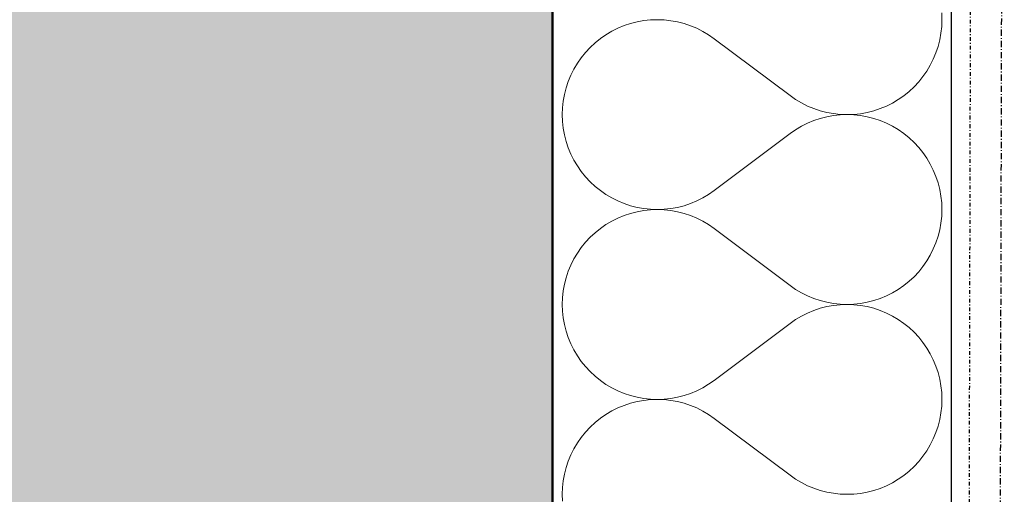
# Model space of a CAD drawing. Header units: millimetres. Extents: x -24674 to 2959, y -2716 to 20653.
# Tile 108 of 161: x -536 to -140, y 3619 to 3810. Entities that reach past the tile are written whole.
import ezdxf

# ---------------------------------------------------------------- set-up
doc = ezdxf.new("R2010")
doc.units = ezdxf.units.MM
doc.header["$MEASUREMENT"] = 0
for name, pattern in [('Wipeout_Contour', [1000, 0, -1000]), ('Čerchovaná M', [4.5, 2.5, -0.85, 0.3, -0.85]), ('Čerchovaná S', [3.5, 1.5, -0.85, 0.3, -0.85])]:
    doc.linetypes.add(name, pattern=pattern)
for name, color, linetype in [('9._POHLED ZÁPADNÍ_1_Nové_Konstrukce - krov', 7, 'Continuous'), ('9._POHLED ZÁPADNÍ_1_Nové_Konstrukce - nosné', 7, 'Continuous'), ('9._POHLED ZÁPADNÍ_1_Nové_Výplně - Povrchové', 7, 'Continuous'), ('9._POHLED ZÁPADNÍ_1_Nové_Výplně – Řezové', 7, 'Continuous'), ('9._POHLED ZÁPADNÍ_1_VÝTAH VAR 1', 7, 'Continuous')]:
    doc.layers.add(name, color=color, linetype=linetype)

# ---------------------------------------------------------------- blocks, each defined once
blk = doc.blocks.new('*X13', base_point=(-27719.5, -6043.99))
at = {"layer": '9._POHLED ZÁPADNÍ_1_Nové_Výplně – Řezové', "color": 21, "linetype": 'Continuous', "lineweight": 20, "true_color": 0xffaaaa}
for p, q in [((-165.5, 3809.52), (-165.6, 3812.24)), ((-295.6, 3806.09), (-298.03, 3804.87)), ((-293.08, 3807.13), (-295.6, 3806.09)), ((-290.5, 3807.99), (-293.08, 3807.13)), ((-287.87, 3808.66), (-290.5, 3807.99)), ((-285.19, 3809.14), (-287.87, 3808.66)), ((-282.48, 3809.43), (-285.19, 3809.14)), ((-279.76, 3809.52), (-282.48, 3809.43)), ((-277.05, 3809.42), (-279.76, 3809.52)), ((-274.34, 3809.13), (-277.05, 3809.42)), ((-271.66, 3808.65), (-274.34, 3809.13)), ((-269.03, 3807.97), (-271.66, 3808.65)), ((-266.45, 3807.11), (-269.03, 3807.97)), ((-263.93, 3806.07), (-266.45, 3807.11)), ((-261.5, 3804.85), (-263.93, 3806.07)), ((-165.89, 3804.1), (-165.6, 3806.81)), ((-165.6, 3806.81), (-165.5, 3809.52)), ((-300.37, 3803.48), (-302.61, 3801.93)), ((-298.03, 3804.87), (-300.37, 3803.48)), ((-259.16, 3803.46), (-261.5, 3804.85)), ((-256.93, 3801.9), (-259.16, 3803.46)), ((-166.37, 3801.42), (-165.89, 3804.1)), ((-306.72, 3798.37), (-308.57, 3796.38)), ((-304.73, 3800.23), (-306.72, 3798.37)), ((-302.61, 3801.93), (-304.73, 3800.23)), ((-256.93, 3801.9), (-226.46, 3779.05)), ((-167.91, 3796.21), (-167.05, 3798.79)), ((-167.05, 3798.79), (-166.37, 3801.42)), ((-310.28, 3794.27), (-311.83, 3792.03)), ((-308.57, 3796.38), (-310.28, 3794.27)), ((-168.95, 3793.69), (-167.91, 3796.21)), ((-311.83, 3792.03), (-313.22, 3789.69)), ((-171.56, 3788.92), (-170.17, 3791.26)), ((-170.17, 3791.26), (-168.95, 3793.69)), ((-314.44, 3787.26), (-315.48, 3784.75)), ((-313.22, 3789.69), (-314.44, 3787.26)), ((-174.81, 3784.57), (-173.11, 3786.69)), ((-173.11, 3786.69), (-171.56, 3788.92)), ((-315.48, 3784.75), (-316.34, 3782.17)), ((-178.66, 3780.72), (-176.67, 3782.58)), ((-176.67, 3782.58), (-174.81, 3784.57)), ((-317.01, 3779.53), (-317.5, 3776.85)), ((-316.34, 3782.17), (-317.01, 3779.53)), ((-226.46, 3779.05), (-224.22, 3777.49)), ((-183.02, 3777.47), (-180.78, 3779.02)), ((-180.78, 3779.02), (-178.66, 3780.72)), ((-317.5, 3776.85), (-317.79, 3774.15)), ((-224.22, 3777.49), (-221.88, 3776.1)), ((-221.88, 3776.1), (-219.45, 3774.88)), ((-219.45, 3774.88), (-216.94, 3773.84)), ((-190.3, 3773.82), (-187.79, 3774.86)), ((-187.79, 3774.86), (-185.36, 3776.08)), ((-185.36, 3776.08), (-183.02, 3777.47)), ((-317.79, 3774.15), (-317.88, 3771.43)), ((-317.88, 3771.43), (-317.79, 3768.71)), ((-216.94, 3773.84), (-214.36, 3772.98)), ((-214.36, 3772.98), (-211.72, 3772.31)), ((-211.72, 3770.55), (-214.36, 3769.88)), ((-211.72, 3772.31), (-209.05, 3771.82)), ((-209.05, 3771.04), (-211.72, 3770.55)), ((-209.05, 3771.82), (-206.34, 3771.53)), ((-206.34, 3771.33), (-209.05, 3771.04)), ((-206.34, 3771.53), (-203.62, 3771.43)), ((-203.62, 3771.43), (-206.34, 3771.33)), ((-203.62, 3771.43), (-200.9, 3771.52)), ((-200.9, 3771.33), (-203.62, 3771.43)), ((-200.9, 3771.52), (-198.2, 3771.81)), ((-198.2, 3771.04), (-200.9, 3771.33)), ((-198.2, 3771.81), (-195.52, 3772.29)), ((-195.52, 3770.56), (-198.2, 3771.04)), ((-195.52, 3772.29), (-192.88, 3772.97)), ((-192.88, 3769.89), (-195.52, 3770.56)), ((-192.88, 3772.97), (-190.3, 3773.82)), ((-317.79, 3768.71), (-317.5, 3766)), ((-221.88, 3766.75), (-224.22, 3765.36)), ((-219.45, 3767.97), (-221.88, 3766.75)), ((-216.94, 3769.02), (-219.45, 3767.97)), ((-214.36, 3769.88), (-216.94, 3769.02)), ((-190.3, 3769.03), (-192.88, 3769.89)), ((-187.79, 3767.99), (-190.3, 3769.03)), ((-185.36, 3766.78), (-187.79, 3767.99)), ((-183.02, 3765.39), (-185.36, 3766.78)), ((-317.5, 3766), (-317.01, 3763.33)), ((-317.01, 3763.33), (-316.34, 3760.69)), ((-256.93, 3740.95), (-226.46, 3763.81)), ((-224.22, 3765.36), (-226.46, 3763.81)), ((-180.78, 3763.84), (-183.02, 3765.39)), ((-178.66, 3762.13), (-180.78, 3763.84)), ((-316.34, 3760.69), (-315.48, 3758.11)), ((-176.67, 3760.28), (-178.66, 3762.13)), ((-174.81, 3758.29), (-176.67, 3760.28)), ((-315.48, 3758.11), (-314.44, 3755.6)), ((-314.44, 3755.6), (-313.22, 3753.16)), ((-173.11, 3756.17), (-174.81, 3758.29)), ((-171.56, 3753.94), (-173.11, 3756.17)), ((-313.22, 3753.16), (-311.83, 3750.83)), ((-311.83, 3750.83), (-310.28, 3748.59)), ((-170.17, 3751.6), (-171.56, 3753.94)), ((-168.95, 3749.16), (-170.17, 3751.6)), ((-310.28, 3748.59), (-308.57, 3746.47)), ((-167.91, 3746.65), (-168.95, 3749.16)), ((-308.57, 3746.47), (-306.72, 3744.48)), ((-306.72, 3744.48), (-304.73, 3742.63)), ((-167.05, 3744.07), (-167.91, 3746.65)), ((-166.37, 3741.43), (-167.05, 3744.07)), ((-304.73, 3742.63), (-302.61, 3740.92)), ((-302.61, 3740.92), (-300.37, 3739.37)), ((-300.37, 3739.37), (-298.03, 3737.99)), ((-261.5, 3738.01), (-259.16, 3739.4)), ((-259.16, 3739.4), (-256.93, 3740.95)), ((-165.89, 3738.76), (-166.37, 3741.43)), ((-298.03, 3737.99), (-295.6, 3736.77)), ((-295.6, 3736.77), (-293.08, 3735.73)), ((-293.08, 3735.73), (-290.5, 3734.87)), ((-290.5, 3734.87), (-287.87, 3734.2)), ((-271.66, 3734.21), (-269.03, 3734.88)), ((-269.03, 3734.88), (-266.45, 3735.75)), ((-266.45, 3735.75), (-263.93, 3736.79)), ((-263.93, 3736.79), (-261.5, 3738.01)), ((-165.6, 3736.05), (-165.89, 3738.76)), ((-165.5, 3733.33), (-165.6, 3736.05)), ((-293.08, 3730.94), (-295.6, 3729.9)), ((-290.5, 3731.8), (-293.08, 3730.94)), ((-287.87, 3732.47), (-290.5, 3731.8)), ((-287.87, 3734.2), (-285.19, 3733.72)), ((-285.19, 3732.95), (-287.87, 3732.47)), ((-285.19, 3733.72), (-282.48, 3733.43)), ((-282.48, 3733.24), (-285.19, 3732.95)), ((-282.48, 3733.43), (-279.76, 3733.33)), ((-279.76, 3733.33), (-282.48, 3733.24)), ((-279.76, 3733.33), (-277.05, 3733.43)), ((-277.05, 3733.23), (-279.76, 3733.33)), ((-277.05, 3733.43), (-274.34, 3733.72)), ((-274.34, 3732.94), (-277.05, 3733.23)), ((-274.34, 3733.72), (-271.66, 3734.21)), ((-271.66, 3732.46), (-274.34, 3732.94)), ((-269.03, 3731.78), (-271.66, 3732.46)), ((-266.45, 3730.92), (-269.03, 3731.78)), ((-263.93, 3729.88), (-266.45, 3730.92)), ((-165.6, 3730.61), (-165.5, 3733.33)), ((-300.37, 3727.29), (-302.61, 3725.74)), ((-298.03, 3728.68), (-300.37, 3727.29)), ((-295.6, 3729.9), (-298.03, 3728.68)), ((-261.5, 3728.66), (-263.93, 3729.88)), ((-259.16, 3727.27), (-261.5, 3728.66)), ((-256.93, 3725.71), (-259.16, 3727.27)), ((-166.37, 3725.23), (-165.89, 3727.91)), ((-165.89, 3727.91), (-165.6, 3730.61)), ((-304.73, 3724.04), (-306.72, 3722.18)), ((-302.61, 3725.74), (-304.73, 3724.04)), ((-256.93, 3725.71), (-226.46, 3702.86)), ((-167.05, 3722.6), (-166.37, 3725.23)), ((-308.57, 3720.19), (-310.28, 3718.08)), ((-306.72, 3722.18), (-308.57, 3720.19)), ((-168.95, 3717.5), (-167.91, 3720.02)), ((-167.91, 3720.02), (-167.05, 3722.6)), ((-311.83, 3715.84), (-313.22, 3713.5)), ((-310.28, 3718.08), (-311.83, 3715.84)), ((-170.17, 3715.07), (-168.95, 3717.5)), ((-313.22, 3713.5), (-314.44, 3711.07)), ((-173.11, 3710.5), (-171.56, 3712.73)), ((-171.56, 3712.73), (-170.17, 3715.07)), ((-315.48, 3708.56), (-316.34, 3705.98)), ((-314.44, 3711.07), (-315.48, 3708.56)), ((-176.67, 3706.39), (-174.81, 3708.38)), ((-174.81, 3708.38), (-173.11, 3710.5)), ((-317.01, 3703.34), (-317.5, 3700.66)), ((-316.34, 3705.98), (-317.01, 3703.34)), ((-180.78, 3702.83), (-178.66, 3704.53)), ((-178.66, 3704.53), (-176.67, 3706.39)), ((-317.5, 3700.66), (-317.79, 3697.96)), ((-226.46, 3702.86), (-224.22, 3701.3)), ((-224.22, 3701.3), (-221.88, 3699.91)), ((-221.88, 3699.91), (-219.45, 3698.69)), ((-187.79, 3698.67), (-185.36, 3699.89)), ((-185.36, 3699.89), (-183.02, 3701.28)), ((-183.02, 3701.28), (-180.78, 3702.83)), ((-317.79, 3697.96), (-317.88, 3695.24)), ((-219.45, 3698.69), (-216.94, 3697.65)), ((-216.94, 3697.65), (-214.36, 3696.79)), ((-214.36, 3696.79), (-211.72, 3696.11)), ((-211.72, 3696.11), (-209.05, 3695.63)), ((-209.05, 3695.63), (-206.34, 3695.34)), ((-200.9, 3695.33), (-198.2, 3695.62)), ((-198.2, 3695.62), (-195.52, 3696.1)), ((-195.52, 3696.1), (-192.88, 3696.78)), ((-192.88, 3696.78), (-190.3, 3697.63)), ((-190.3, 3697.63), (-187.79, 3698.67)), ((-317.88, 3695.24), (-317.79, 3692.52)), ((-317.79, 3692.52), (-317.5, 3689.81)), ((-219.45, 3691.78), (-221.88, 3690.56)), ((-216.94, 3692.83), (-219.45, 3691.78)), ((-214.36, 3693.69), (-216.94, 3692.83)), ((-211.72, 3694.36), (-214.36, 3693.69)), ((-209.05, 3694.85), (-211.72, 3694.36)), ((-206.34, 3695.14), (-209.05, 3694.85)), ((-206.34, 3695.34), (-203.62, 3695.24)), ((-203.62, 3695.24), (-206.34, 3695.14)), ((-203.62, 3695.24), (-200.9, 3695.33)), ((-200.9, 3695.14), (-203.62, 3695.24)), ((-198.2, 3694.85), (-200.9, 3695.14)), ((-195.52, 3694.37), (-198.2, 3694.85)), ((-192.88, 3693.7), (-195.52, 3694.37)), ((-190.3, 3692.84), (-192.88, 3693.7)), ((-187.79, 3691.8), (-190.3, 3692.84)), ((-185.36, 3690.59), (-187.79, 3691.8)), ((-317.5, 3689.81), (-317.01, 3687.14)), ((-256.93, 3664.76), (-226.46, 3687.62)), ((-224.22, 3689.17), (-226.46, 3687.62)), ((-221.88, 3690.56), (-224.22, 3689.17)), ((-183.02, 3689.2), (-185.36, 3690.59)), ((-180.78, 3687.65), (-183.02, 3689.2)), ((-178.66, 3685.94), (-180.78, 3687.65)), ((-317.01, 3687.14), (-316.34, 3684.5)), ((-316.34, 3684.5), (-315.48, 3681.92)), ((-176.67, 3684.09), (-178.66, 3685.94)), ((-174.81, 3682.1), (-176.67, 3684.09)), ((-315.48, 3681.92), (-314.44, 3679.41)), ((-173.11, 3679.98), (-174.81, 3682.1)), ((-171.56, 3677.75), (-173.11, 3679.98)), ((-314.44, 3679.41), (-313.22, 3676.97)), ((-313.22, 3676.97), (-311.83, 3674.63)), ((-170.17, 3675.41), (-171.56, 3677.75)), ((-311.83, 3674.63), (-310.28, 3672.4)), ((-310.28, 3672.4), (-308.57, 3670.28)), ((-168.95, 3672.97), (-170.17, 3675.41)), ((-167.91, 3670.46), (-168.95, 3672.97)), ((-308.57, 3670.28), (-306.72, 3668.29)), ((-306.72, 3668.29), (-304.73, 3666.44)), ((-167.05, 3667.88), (-167.91, 3670.46)), ((-166.37, 3665.24), (-167.05, 3667.88)), ((-304.73, 3666.44), (-302.61, 3664.73)), ((-302.61, 3664.73), (-300.37, 3663.18)), ((-259.16, 3663.21), (-256.93, 3664.76)), ((-165.89, 3662.57), (-166.37, 3665.24)), ((-300.37, 3663.18), (-298.03, 3661.79)), ((-298.03, 3661.79), (-295.6, 3660.58)), ((-295.6, 3660.58), (-293.08, 3659.54)), ((-266.45, 3659.56), (-263.93, 3660.6)), ((-263.93, 3660.6), (-261.5, 3661.82)), ((-261.5, 3661.82), (-259.16, 3663.21)), ((-165.6, 3659.86), (-165.89, 3662.57)), ((-165.5, 3657.14), (-165.6, 3659.86)), ((-293.08, 3659.54), (-290.5, 3658.68)), ((-290.5, 3658.68), (-287.87, 3658.01)), ((-287.87, 3656.28), (-290.5, 3655.61)), ((-287.87, 3658.01), (-285.19, 3657.53)), ((-285.19, 3656.76), (-287.87, 3656.28)), ((-285.19, 3657.53), (-282.48, 3657.24)), ((-282.48, 3657.05), (-285.19, 3656.76)), ((-282.48, 3657.24), (-279.76, 3657.14)), ((-279.76, 3657.14), (-282.48, 3657.05)), ((-279.76, 3657.14), (-277.05, 3657.24)), ((-277.05, 3657.04), (-279.76, 3657.14)), ((-277.05, 3657.24), (-274.34, 3657.53)), ((-274.34, 3656.75), (-277.05, 3657.04)), ((-274.34, 3657.53), (-271.66, 3658.02)), ((-271.66, 3656.27), (-274.34, 3656.75)), ((-271.66, 3658.02), (-269.03, 3658.69)), ((-269.03, 3655.59), (-271.66, 3656.27)), ((-269.03, 3658.69), (-266.45, 3659.56)), ((-165.6, 3654.42), (-165.5, 3657.14)), ((-298.03, 3652.49), (-300.37, 3651.1)), ((-295.6, 3653.71), (-298.03, 3652.49)), ((-293.08, 3654.75), (-295.6, 3653.71)), ((-290.5, 3655.61), (-293.08, 3654.75)), ((-266.45, 3654.73), (-269.03, 3655.59)), ((-263.93, 3653.69), (-266.45, 3654.73)), ((-261.5, 3652.47), (-263.93, 3653.69)), ((-259.16, 3651.08), (-261.5, 3652.47)), ((-165.89, 3651.72), (-165.6, 3654.42)), ((-302.61, 3649.55), (-304.73, 3647.85)), ((-300.37, 3651.1), (-302.61, 3649.55)), ((-256.93, 3649.52), (-259.16, 3651.08)), ((-256.93, 3649.52), (-226.46, 3626.67)), ((-167.05, 3646.41), (-166.37, 3649.04)), ((-166.37, 3649.04), (-165.89, 3651.72)), ((-308.57, 3644), (-310.28, 3641.89)), ((-306.72, 3645.99), (-308.57, 3644)), ((-304.73, 3647.85), (-306.72, 3645.99)), ((-167.91, 3643.82), (-167.05, 3646.41)), ((-310.28, 3641.89), (-311.83, 3639.65)), ((-170.17, 3638.88), (-168.95, 3641.31)), ((-168.95, 3641.31), (-167.91, 3643.82)), ((-313.22, 3637.31), (-314.44, 3634.88)), ((-311.83, 3639.65), (-313.22, 3637.31)), ((-173.11, 3634.31), (-171.56, 3636.54)), ((-171.56, 3636.54), (-170.17, 3638.88)), ((-315.48, 3632.37), (-316.34, 3629.78)), ((-314.44, 3634.88), (-315.48, 3632.37)), ((-176.67, 3630.2), (-174.81, 3632.19)), ((-174.81, 3632.19), (-173.11, 3634.31)), ((-316.34, 3629.78), (-317.01, 3627.15)), ((-180.78, 3626.64), (-178.66, 3628.34)), ((-178.66, 3628.34), (-176.67, 3630.2)), ((-317.5, 3624.47), (-317.79, 3621.77)), ((-317.01, 3627.15), (-317.5, 3624.47)), ((-226.46, 3626.67), (-224.22, 3625.11)), ((-224.22, 3625.11), (-221.88, 3623.72)), ((-185.36, 3623.7), (-183.02, 3625.09)), ((-183.02, 3625.09), (-180.78, 3626.64)), ((-317.79, 3621.77), (-317.88, 3619.05)), ((-221.88, 3623.72), (-219.45, 3622.5)), ((-219.45, 3622.5), (-216.94, 3621.46)), ((-216.94, 3621.46), (-214.36, 3620.6)), ((-214.36, 3620.6), (-211.72, 3619.92)), ((-195.52, 3619.91), (-192.88, 3620.59)), ((-192.88, 3620.59), (-190.3, 3621.44)), ((-190.3, 3621.44), (-187.79, 3622.48)), ((-187.79, 3622.48), (-185.36, 3623.7)), ((-317.88, 3619.05), (-317.79, 3616.33)), ((-211.72, 3619.92), (-209.05, 3619.44)), ((-209.05, 3619.44), (-206.34, 3619.15)), ((-206.34, 3619.15), (-203.62, 3619.05)), ((-203.62, 3619.05), (-200.9, 3619.14)), ((-200.9, 3619.14), (-198.2, 3619.43)), ((-198.2, 3619.43), (-195.52, 3619.91))]:
    blk.add_line(p, q, dxfattribs=at)
blk = doc.blocks.new('*X24', base_point=(-27719.5, -6043.99))
at = {"layer": '9._POHLED ZÁPADNÍ_1_Nové_Výplně – Řezové', "color": 21, "linetype": 'Continuous', "lineweight": 20, "true_color": 0xffaaaa}
for p, q in [((-165.5, 3809.52), (-165.6, 3812.24)), ((-295.6, 3806.09), (-298.03, 3804.87)), ((-293.08, 3807.13), (-295.6, 3806.09)), ((-290.5, 3807.99), (-293.08, 3807.13)), ((-287.87, 3808.66), (-290.5, 3807.99)), ((-285.19, 3809.14), (-287.87, 3808.66)), ((-282.48, 3809.43), (-285.19, 3809.14)), ((-279.76, 3809.52), (-282.48, 3809.43)), ((-277.05, 3809.42), (-279.76, 3809.52)), ((-274.34, 3809.13), (-277.05, 3809.42)), ((-271.66, 3808.65), (-274.34, 3809.13)), ((-269.03, 3807.97), (-271.66, 3808.65)), ((-266.45, 3807.11), (-269.03, 3807.97)), ((-263.93, 3806.07), (-266.45, 3807.11)), ((-261.5, 3804.85), (-263.93, 3806.07)), ((-165.89, 3804.1), (-165.6, 3806.81)), ((-165.6, 3806.81), (-165.5, 3809.52)), ((-300.37, 3803.48), (-302.61, 3801.93)), ((-298.03, 3804.87), (-300.37, 3803.48)), ((-259.16, 3803.46), (-261.5, 3804.85)), ((-256.93, 3801.9), (-259.16, 3803.46)), ((-166.37, 3801.42), (-165.89, 3804.1)), ((-306.72, 3798.37), (-308.57, 3796.38)), ((-304.73, 3800.23), (-306.72, 3798.37)), ((-302.61, 3801.93), (-304.73, 3800.23)), ((-256.93, 3801.9), (-226.46, 3779.05)), ((-167.91, 3796.21), (-167.05, 3798.79)), ((-167.05, 3798.79), (-166.37, 3801.42)), ((-310.28, 3794.27), (-311.83, 3792.03)), ((-308.57, 3796.38), (-310.28, 3794.27)), ((-168.95, 3793.69), (-167.91, 3796.21)), ((-311.83, 3792.03), (-313.22, 3789.69)), ((-171.56, 3788.92), (-170.17, 3791.26)), ((-170.17, 3791.26), (-168.95, 3793.69)), ((-314.44, 3787.26), (-315.48, 3784.75)), ((-313.22, 3789.69), (-314.44, 3787.26)), ((-174.81, 3784.57), (-173.11, 3786.69)), ((-173.11, 3786.69), (-171.56, 3788.92)), ((-315.48, 3784.75), (-316.34, 3782.17)), ((-178.66, 3780.72), (-176.67, 3782.58)), ((-176.67, 3782.58), (-174.81, 3784.57)), ((-317.01, 3779.53), (-317.5, 3776.85)), ((-316.34, 3782.17), (-317.01, 3779.53)), ((-226.46, 3779.05), (-224.22, 3777.49)), ((-183.02, 3777.47), (-180.78, 3779.02)), ((-180.78, 3779.02), (-178.66, 3780.72)), ((-317.5, 3776.85), (-317.79, 3774.15)), ((-224.22, 3777.49), (-221.88, 3776.1)), ((-221.88, 3776.1), (-219.45, 3774.88)), ((-219.45, 3774.88), (-216.94, 3773.84)), ((-190.3, 3773.82), (-187.79, 3774.86)), ((-187.79, 3774.86), (-185.36, 3776.08)), ((-185.36, 3776.08), (-183.02, 3777.47)), ((-317.79, 3774.15), (-317.88, 3771.43)), ((-317.88, 3771.43), (-317.79, 3768.71)), ((-216.94, 3773.84), (-214.36, 3772.98)), ((-214.36, 3772.98), (-211.72, 3772.31)), ((-211.72, 3770.55), (-214.36, 3769.88)), ((-211.72, 3772.31), (-209.05, 3771.82)), ((-209.05, 3771.04), (-211.72, 3770.55)), ((-209.05, 3771.82), (-206.34, 3771.53)), ((-206.34, 3771.33), (-209.05, 3771.04)), ((-206.34, 3771.53), (-203.62, 3771.43)), ((-203.62, 3771.43), (-206.34, 3771.33)), ((-203.62, 3771.43), (-200.9, 3771.52)), ((-200.9, 3771.33), (-203.62, 3771.43)), ((-200.9, 3771.52), (-198.2, 3771.81)), ((-198.2, 3771.04), (-200.9, 3771.33)), ((-198.2, 3771.81), (-195.52, 3772.29)), ((-195.52, 3770.56), (-198.2, 3771.04)), ((-195.52, 3772.29), (-192.88, 3772.97)), ((-192.88, 3769.89), (-195.52, 3770.56)), ((-192.88, 3772.97), (-190.3, 3773.82)), ((-317.79, 3768.71), (-317.5, 3766)), ((-221.88, 3766.75), (-224.22, 3765.36)), ((-219.45, 3767.97), (-221.88, 3766.75)), ((-216.94, 3769.02), (-219.45, 3767.97)), ((-214.36, 3769.88), (-216.94, 3769.02)), ((-190.3, 3769.03), (-192.88, 3769.89)), ((-187.79, 3767.99), (-190.3, 3769.03)), ((-185.36, 3766.78), (-187.79, 3767.99)), ((-183.02, 3765.39), (-185.36, 3766.78)), ((-317.5, 3766), (-317.01, 3763.33)), ((-317.01, 3763.33), (-316.34, 3760.69)), ((-256.93, 3740.95), (-226.46, 3763.81)), ((-224.22, 3765.36), (-226.46, 3763.81)), ((-180.78, 3763.84), (-183.02, 3765.39)), ((-178.66, 3762.13), (-180.78, 3763.84)), ((-316.34, 3760.69), (-315.48, 3758.11)), ((-176.67, 3760.28), (-178.66, 3762.13)), ((-174.81, 3758.29), (-176.67, 3760.28)), ((-315.48, 3758.11), (-314.44, 3755.6)), ((-314.44, 3755.6), (-313.22, 3753.16)), ((-173.11, 3756.17), (-174.81, 3758.29)), ((-171.56, 3753.94), (-173.11, 3756.17)), ((-313.22, 3753.16), (-311.83, 3750.83)), ((-311.83, 3750.83), (-310.28, 3748.59)), ((-170.17, 3751.6), (-171.56, 3753.94)), ((-168.95, 3749.16), (-170.17, 3751.6)), ((-310.28, 3748.59), (-308.57, 3746.47)), ((-167.91, 3746.65), (-168.95, 3749.16)), ((-308.57, 3746.47), (-306.72, 3744.48)), ((-306.72, 3744.48), (-304.73, 3742.63)), ((-167.05, 3744.07), (-167.91, 3746.65)), ((-166.37, 3741.43), (-167.05, 3744.07)), ((-304.73, 3742.63), (-302.61, 3740.92)), ((-302.61, 3740.92), (-300.37, 3739.37)), ((-300.37, 3739.37), (-298.03, 3737.99)), ((-261.5, 3738.01), (-259.16, 3739.4)), ((-259.16, 3739.4), (-256.93, 3740.95)), ((-165.89, 3738.76), (-166.37, 3741.43)), ((-298.03, 3737.99), (-295.6, 3736.77)), ((-295.6, 3736.77), (-293.08, 3735.73)), ((-293.08, 3735.73), (-290.5, 3734.87)), ((-290.5, 3734.87), (-287.87, 3734.2)), ((-271.66, 3734.21), (-269.03, 3734.88)), ((-269.03, 3734.88), (-266.45, 3735.75)), ((-266.45, 3735.75), (-263.93, 3736.79)), ((-263.93, 3736.79), (-261.5, 3738.01)), ((-165.6, 3736.05), (-165.89, 3738.76)), ((-165.5, 3733.33), (-165.6, 3736.05)), ((-293.08, 3730.94), (-295.6, 3729.9)), ((-290.5, 3731.8), (-293.08, 3730.94)), ((-287.87, 3732.47), (-290.5, 3731.8)), ((-287.87, 3734.2), (-285.19, 3733.72)), ((-285.19, 3732.95), (-287.87, 3732.47)), ((-285.19, 3733.72), (-282.48, 3733.43)), ((-282.48, 3733.24), (-285.19, 3732.95)), ((-282.48, 3733.43), (-279.76, 3733.33)), ((-279.76, 3733.33), (-282.48, 3733.24)), ((-279.76, 3733.33), (-277.05, 3733.43)), ((-277.05, 3733.23), (-279.76, 3733.33)), ((-277.05, 3733.43), (-274.34, 3733.72)), ((-274.34, 3732.94), (-277.05, 3733.23)), ((-274.34, 3733.72), (-271.66, 3734.21)), ((-271.66, 3732.46), (-274.34, 3732.94)), ((-269.03, 3731.78), (-271.66, 3732.46)), ((-266.45, 3730.92), (-269.03, 3731.78)), ((-263.93, 3729.88), (-266.45, 3730.92)), ((-165.6, 3730.61), (-165.5, 3733.33)), ((-300.37, 3727.29), (-302.61, 3725.74)), ((-298.03, 3728.68), (-300.37, 3727.29)), ((-295.6, 3729.9), (-298.03, 3728.68)), ((-261.5, 3728.66), (-263.93, 3729.88)), ((-259.16, 3727.27), (-261.5, 3728.66)), ((-256.93, 3725.71), (-259.16, 3727.27)), ((-166.37, 3725.23), (-165.89, 3727.91)), ((-165.89, 3727.91), (-165.6, 3730.61)), ((-304.73, 3724.04), (-306.72, 3722.18)), ((-302.61, 3725.74), (-304.73, 3724.04)), ((-256.93, 3725.71), (-226.46, 3702.86)), ((-167.05, 3722.6), (-166.37, 3725.23)), ((-308.57, 3720.19), (-310.28, 3718.08)), ((-306.72, 3722.18), (-308.57, 3720.19)), ((-168.95, 3717.5), (-167.91, 3720.02)), ((-167.91, 3720.02), (-167.05, 3722.6)), ((-311.83, 3715.84), (-313.22, 3713.5)), ((-310.28, 3718.08), (-311.83, 3715.84)), ((-170.17, 3715.07), (-168.95, 3717.5)), ((-313.22, 3713.5), (-314.44, 3711.07)), ((-173.11, 3710.5), (-171.56, 3712.73)), ((-171.56, 3712.73), (-170.17, 3715.07)), ((-315.48, 3708.56), (-316.34, 3705.98)), ((-314.44, 3711.07), (-315.48, 3708.56)), ((-176.67, 3706.39), (-174.81, 3708.38)), ((-174.81, 3708.38), (-173.11, 3710.5)), ((-317.01, 3703.34), (-317.5, 3700.66)), ((-316.34, 3705.98), (-317.01, 3703.34)), ((-180.78, 3702.83), (-178.66, 3704.53)), ((-178.66, 3704.53), (-176.67, 3706.39)), ((-317.5, 3700.66), (-317.79, 3697.96)), ((-226.46, 3702.86), (-224.22, 3701.3)), ((-224.22, 3701.3), (-221.88, 3699.91)), ((-221.88, 3699.91), (-219.45, 3698.69)), ((-187.79, 3698.67), (-185.36, 3699.89)), ((-185.36, 3699.89), (-183.02, 3701.28)), ((-183.02, 3701.28), (-180.78, 3702.83)), ((-317.79, 3697.96), (-317.88, 3695.24)), ((-219.45, 3698.69), (-216.94, 3697.65)), ((-216.94, 3697.65), (-214.36, 3696.79)), ((-214.36, 3696.79), (-211.72, 3696.11)), ((-211.72, 3696.11), (-209.05, 3695.63)), ((-209.05, 3695.63), (-206.34, 3695.34)), ((-200.9, 3695.33), (-198.2, 3695.62)), ((-198.2, 3695.62), (-195.52, 3696.1)), ((-195.52, 3696.1), (-192.88, 3696.78)), ((-192.88, 3696.78), (-190.3, 3697.63)), ((-190.3, 3697.63), (-187.79, 3698.67)), ((-317.88, 3695.24), (-317.79, 3692.52)), ((-317.79, 3692.52), (-317.5, 3689.81)), ((-219.45, 3691.78), (-221.88, 3690.56)), ((-216.94, 3692.83), (-219.45, 3691.78)), ((-214.36, 3693.69), (-216.94, 3692.83)), ((-211.72, 3694.36), (-214.36, 3693.69)), ((-209.05, 3694.85), (-211.72, 3694.36)), ((-206.34, 3695.14), (-209.05, 3694.85)), ((-206.34, 3695.34), (-203.62, 3695.24)), ((-203.62, 3695.24), (-206.34, 3695.14)), ((-203.62, 3695.24), (-200.9, 3695.33)), ((-200.9, 3695.14), (-203.62, 3695.24)), ((-198.2, 3694.85), (-200.9, 3695.14)), ((-195.52, 3694.37), (-198.2, 3694.85)), ((-192.88, 3693.7), (-195.52, 3694.37)), ((-190.3, 3692.84), (-192.88, 3693.7)), ((-187.79, 3691.8), (-190.3, 3692.84)), ((-185.36, 3690.59), (-187.79, 3691.8)), ((-317.5, 3689.81), (-317.01, 3687.14)), ((-256.93, 3664.76), (-226.46, 3687.62)), ((-224.22, 3689.17), (-226.46, 3687.62)), ((-221.88, 3690.56), (-224.22, 3689.17)), ((-183.02, 3689.2), (-185.36, 3690.59)), ((-180.78, 3687.65), (-183.02, 3689.2)), ((-178.66, 3685.94), (-180.78, 3687.65)), ((-317.01, 3687.14), (-316.34, 3684.5)), ((-316.34, 3684.5), (-315.48, 3681.92)), ((-176.67, 3684.09), (-178.66, 3685.94)), ((-174.81, 3682.1), (-176.67, 3684.09)), ((-315.48, 3681.92), (-314.44, 3679.41)), ((-173.11, 3679.98), (-174.81, 3682.1)), ((-171.56, 3677.75), (-173.11, 3679.98)), ((-314.44, 3679.41), (-313.22, 3676.97)), ((-313.22, 3676.97), (-311.83, 3674.63)), ((-170.17, 3675.41), (-171.56, 3677.75)), ((-311.83, 3674.63), (-310.28, 3672.4)), ((-310.28, 3672.4), (-308.57, 3670.28)), ((-168.95, 3672.97), (-170.17, 3675.41)), ((-167.91, 3670.46), (-168.95, 3672.97)), ((-308.57, 3670.28), (-306.72, 3668.29)), ((-306.72, 3668.29), (-304.73, 3666.44)), ((-167.05, 3667.88), (-167.91, 3670.46)), ((-166.37, 3665.24), (-167.05, 3667.88)), ((-304.73, 3666.44), (-302.61, 3664.73)), ((-302.61, 3664.73), (-300.37, 3663.18)), ((-259.16, 3663.21), (-256.93, 3664.76)), ((-165.89, 3662.57), (-166.37, 3665.24)), ((-300.37, 3663.18), (-298.03, 3661.79)), ((-298.03, 3661.79), (-295.6, 3660.58)), ((-295.6, 3660.58), (-293.08, 3659.54)), ((-266.45, 3659.56), (-263.93, 3660.6)), ((-263.93, 3660.6), (-261.5, 3661.82)), ((-261.5, 3661.82), (-259.16, 3663.21)), ((-165.6, 3659.86), (-165.89, 3662.57)), ((-165.5, 3657.14), (-165.6, 3659.86)), ((-293.08, 3659.54), (-290.5, 3658.68)), ((-290.5, 3658.68), (-287.87, 3658.01)), ((-287.87, 3656.28), (-290.5, 3655.61)), ((-287.87, 3658.01), (-285.19, 3657.53)), ((-285.19, 3656.76), (-287.87, 3656.28)), ((-285.19, 3657.53), (-282.48, 3657.24)), ((-282.48, 3657.05), (-285.19, 3656.76)), ((-282.48, 3657.24), (-279.76, 3657.14)), ((-279.76, 3657.14), (-282.48, 3657.05)), ((-279.76, 3657.14), (-277.05, 3657.24)), ((-277.05, 3657.04), (-279.76, 3657.14)), ((-277.05, 3657.24), (-274.34, 3657.53)), ((-274.34, 3656.75), (-277.05, 3657.04)), ((-274.34, 3657.53), (-271.66, 3658.02)), ((-271.66, 3656.27), (-274.34, 3656.75)), ((-271.66, 3658.02), (-269.03, 3658.69)), ((-269.03, 3655.59), (-271.66, 3656.27)), ((-269.03, 3658.69), (-266.45, 3659.56)), ((-165.6, 3654.42), (-165.5, 3657.14)), ((-298.03, 3652.49), (-300.37, 3651.1)), ((-295.6, 3653.71), (-298.03, 3652.49)), ((-293.08, 3654.75), (-295.6, 3653.71)), ((-290.5, 3655.61), (-293.08, 3654.75)), ((-266.45, 3654.73), (-269.03, 3655.59)), ((-263.93, 3653.69), (-266.45, 3654.73)), ((-261.5, 3652.47), (-263.93, 3653.69)), ((-259.16, 3651.08), (-261.5, 3652.47)), ((-165.89, 3651.72), (-165.6, 3654.42)), ((-302.61, 3649.55), (-304.73, 3647.85)), ((-300.37, 3651.1), (-302.61, 3649.55)), ((-256.93, 3649.52), (-259.16, 3651.08)), ((-256.93, 3649.52), (-226.46, 3626.67)), ((-167.05, 3646.41), (-166.37, 3649.04)), ((-166.37, 3649.04), (-165.89, 3651.72)), ((-308.57, 3644), (-310.28, 3641.89)), ((-306.72, 3645.99), (-308.57, 3644)), ((-304.73, 3647.85), (-306.72, 3645.99)), ((-167.91, 3643.82), (-167.05, 3646.41)), ((-310.28, 3641.89), (-311.83, 3639.65)), ((-170.17, 3638.88), (-168.95, 3641.31)), ((-168.95, 3641.31), (-167.91, 3643.82)), ((-313.22, 3637.31), (-314.44, 3634.88)), ((-311.83, 3639.65), (-313.22, 3637.31)), ((-173.11, 3634.31), (-171.56, 3636.54)), ((-171.56, 3636.54), (-170.17, 3638.88)), ((-315.48, 3632.37), (-316.34, 3629.78)), ((-314.44, 3634.88), (-315.48, 3632.37)), ((-176.67, 3630.2), (-174.81, 3632.19)), ((-174.81, 3632.19), (-173.11, 3634.31)), ((-316.34, 3629.78), (-317.01, 3627.15)), ((-180.78, 3626.64), (-178.66, 3628.34)), ((-178.66, 3628.34), (-176.67, 3630.2)), ((-317.5, 3624.47), (-317.79, 3621.77)), ((-317.01, 3627.15), (-317.5, 3624.47)), ((-226.46, 3626.67), (-224.22, 3625.11)), ((-224.22, 3625.11), (-221.88, 3623.72)), ((-185.36, 3623.7), (-183.02, 3625.09)), ((-183.02, 3625.09), (-180.78, 3626.64)), ((-317.79, 3621.77), (-317.88, 3619.05)), ((-221.88, 3623.72), (-219.45, 3622.5)), ((-219.45, 3622.5), (-216.94, 3621.46)), ((-216.94, 3621.46), (-214.36, 3620.6)), ((-214.36, 3620.6), (-211.72, 3619.92)), ((-195.52, 3619.91), (-192.88, 3620.59)), ((-192.88, 3620.59), (-190.3, 3621.44)), ((-190.3, 3621.44), (-187.79, 3622.48)), ((-187.79, 3622.48), (-185.36, 3623.7)), ((-317.88, 3619.05), (-317.79, 3616.33)), ((-211.72, 3619.92), (-209.05, 3619.44)), ((-209.05, 3619.44), (-206.34, 3619.15)), ((-206.34, 3619.15), (-203.62, 3619.05)), ((-203.62, 3619.05), (-200.9, 3619.14)), ((-200.9, 3619.14), (-198.2, 3619.43)), ((-198.2, 3619.43), (-195.52, 3619.91))]:
    blk.add_line(p, q, dxfattribs=at)

msp = doc.modelspace()

# ---------------------------------------------------------------- linework, layer by layer
at = {"layer": '9._POHLED ZÁPADNÍ_1_Nové_Konstrukce - krov', "color": 1, "linetype": 'Čerchovaná M', "lineweight": 25}
msp.add_line((-147.2, 1400.03), (-140.46, 4257.41), dxfattribs=at)

# ---------------------------------------------------------------- wipeouts: each hides what was drawn before it
at = {"color": 254, "linetype": 'Wipeout_Contour', "lineweight": 0, "ltscale": 36793.983046}
msp.add_wipeout([(-161.69, 351.47), (-161.69, 17956.84), (-321.69, 17969.56), (-321.69, 351.48)], dxfattribs=at).dxf.layer = '9._POHLED ZÁPADNÍ_1_Nové_Výplně - Povrchové'

# ---------------------------------------------------------------- next in the draw order: hatches: boundary and pattern name
at = {"layer": '9._POHLED ZÁPADNÍ_1_Nové_Výplně – Řezové', "linetype": 'Continuous', "lineweight": 0, "true_color": 0xf2b2b2}
msp.add_hatch(color=9, dxfattribs=at).paths.add_polyline_path([(-322, 3949.14), (-702, 3949.13), (-701.89, 351.54), (-321.89, 351.55)])

# ---------------------------------------------------------------- next in the draw order: linework, layer by layer
at = {"layer": '9._POHLED ZÁPADNÍ_1_Nové_Konstrukce - nosné', "color": 1, "linetype": 'Continuous', "lineweight": 25, "flags": 128}
for points in [[(-161.69, 351.47), (-161.69, 18117.35)], [(-321.69, 17969.56), (-321.69, 351.48)], [(-321.89, 351.55), (-322, 3949.14)]]:
    msp.add_lwpolyline(points, dxfattribs=at)

# ---------------------------------------------------------------- next in the draw order: wipeouts: each hides what was drawn before it
at = {"color": 254, "linetype": 'Wipeout_Contour', "lineweight": 0, "ltscale": 8778.600966}
msp.add_wipeout([(-321.69, 351.48), (-161.69, 351.47), (-161.69, 3949.14), (-321.69, 3949.14)], dxfattribs=at).dxf.layer = '9._POHLED ZÁPADNÍ_1_Nové_Výplně – Řezové'

# ---------------------------------------------------------------- next in the draw order: linework, layer by layer
at = {"layer": '9._POHLED ZÁPADNÍ_1_Nové_Konstrukce - nosné', "color": 1, "linetype": 'Continuous', "lineweight": 25, "flags": 128}
for points in [[(-161.69, 351.47), (-161.69, 18117.35)], [(-321.69, 17969.56), (-321.69, 351.48)]]:
    msp.add_lwpolyline(points, dxfattribs=at)

# ---------------------------------------------------------------- next in the draw order: block references
at = {"layer": '9._POHLED ZÁPADNÍ_1_VÝTAH VAR 1', "color": 9, "linetype": 'Continuous', "lineweight": 13}
msp.add_blockref('*X13', (-27719.5, -6043.99), dxfattribs=at)

# ---------------------------------------------------------------- next in the draw order: wipeouts: each hides what was drawn before it
at = {"color": 254, "linetype": 'Wipeout_Contour', "lineweight": 0, "ltscale": 8775.620918}
msp.add_wipeout([(-321.69, 351.47), (-161.69, 351.47), (-161.69, 3947.65), (-321.69, 3947.65)], dxfattribs=at).dxf.layer = '9._POHLED ZÁPADNÍ_1_Nové_Výplně – Řezové'

# ---------------------------------------------------------------- next in the draw order: linework, layer by layer
at = {"layer": '9._POHLED ZÁPADNÍ_1_Nové_Konstrukce - krov', "color": 1, "linetype": 'Čerchovaná S', "lineweight": 25}
msp.add_line((-161.55, 616.04), (-152.96, 4257.44), dxfattribs=at)
at = {"layer": '9._POHLED ZÁPADNÍ_1_Nové_Konstrukce - nosné', "color": 1, "linetype": 'Continuous', "lineweight": 25, "flags": 128}
for points in [[(-321.69, 3947.65), (-321.69, 351.47)], [(-161.69, 351.47), (-161.69, 3947.65)]]:
    msp.add_lwpolyline(points, dxfattribs=at)

# ---------------------------------------------------------------- next in the draw order: block references
at = {"layer": '9._POHLED ZÁPADNÍ_1_VÝTAH VAR 1', "color": 9, "linetype": 'Continuous', "lineweight": 13}
msp.add_blockref('*X24', (-27719.5, -6043.99), dxfattribs=at)

doc.saveas('drawing.dxf')
